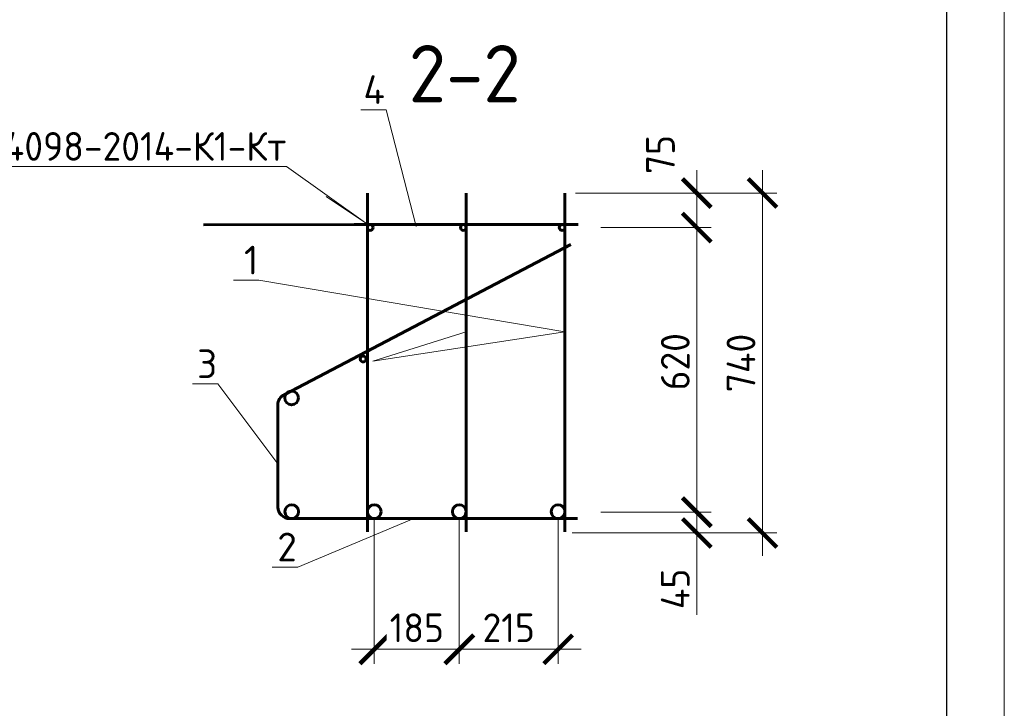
# Model space of a CAD drawing. Header units: millimetres. Extents: x 251864 to 617215, y -272865 to -46010.
# Tile 18 of 53: x 431125 to 439703, y -223995 to -217995. Entities that reach past the tile are written whole.
import ezdxf
from ezdxf import colors
from ezdxf.entities.mleader import LeaderData, LeaderLine
from ezdxf.math import Vec2, Vec3

# ---------------------------------------------------------------- set-up
doc = ezdxf.new("R2010")
doc.units = ezdxf.units.MM
doc.layers.get('Defpoints').update_dxf_attribs({"color": 140})
for name, color, linetype, lineweight in [('подоснова', 151, 'Continuous', 5), ('Размеры', 54, 'Continuous', 20), ('СО_ОСНОВНАЯ_060', 142, 'Continuous', 60), ('ТОНКИЕ', 7, 'Continuous', 9)]:
    doc.layers.add(name, color=color, linetype=linetype, lineweight=lineweight)
doc.layers.add('ТОЛСТЫЕ_ОСНОВНЫЕ', color=6, linetype='Continuous')
doc.styles.add('GOST-2.304_Type-B', font='GOST_Common.ttf')
doc.dimstyles.new('мой', dxfattribs={"dimscale": 100, "dimtxt": 2.5, "dimasz": 2.5, "dimexe": 1.25, "dimexo": 0.625, "dimtad": 1, "dimdec": 0, "dimtxsty": 'GOST-2.304_Type-B', "dimblk": 'ARCHTICK', "dimcen": 2.5, "dimdle": 2, "dimaunit": 1, "dimadec": 1, "dimazin": 2, "dimtfac": 1, "dimtdec": 0, "dimtmove": 1, "dimatfit": 3, "dimfxl": 1, "dimtfill": 1, "dimlwd": -1, "dimlwe": -1, "dimarcsym": 0})

# ---------------------------------------------------------------- blocks, each defined once
blk = doc.blocks.new('*U281')
at = {"layer": 'ТОЛСТЫЕ_ОСНОВНЫЕ', "color": 6}
blk.add_lwpolyline([(20, 5), (205, 5), (205, 292), (20, 292)], close=True, dxfattribs=at)
at = {"layer": 'ТОНКИЕ'}
blk.add_lwpolyline([(0, 0), (210, 0), (210, 297), (0, 297)], close=True, dxfattribs=at)
blk = doc.blocks.new('_None')
blk = doc.blocks.new('_ArchTick')
at = {"color": 0, "linetype": 'ByBlock', "const_width": 0.15}
blk.add_lwpolyline([(-0.5, -0.5), (0.5, 0.5)], dxfattribs=at)
blk = doc.blocks.new('*D1308')
at = {"layer": 'Defpoints', "color": 0, "ltscale": 0.1, "transparency": 16777216}
for p in [(436125.5, -222286.4), (437023.7, -222286.4), (435875.5, -222466.9)]:
    blk.add_point(p, dxfattribs=at)
at = {"layer": 'Размеры', "color": 0, "linetype": 'Continuous', "ltscale": 0.1, "transparency": 16777216}
for p, q in [((437023.7, -222666.9), (437023.7, -222086.4)), ((436188, -222286.4), (437148.7, -222286.4)), ((435938, -222466.9), (437148.7, -222466.9)), ((437023.7, -223179.4), (437023.7, -222466.9))]:
    blk.add_line(p, q, dxfattribs=at)
at = {"layer": 'Размеры', "color": 0, "ltscale": 0.1, "transparency": 16777216, "xscale": 250, "yscale": 250, "zscale": 250}
for p, rotation in [((437023.7, -222286.4), 90), ((437023.7, -222466.9), 270)]:
    blk.add_blockref('_ArchTick', p, dxfattribs=dict(at, rotation=rotation))
at = {"layer": 'Размеры', "color": 0, "ltscale": 0.1, "transparency": 16777216, "insert": (436836.2, -222954.4), "char_height": 250, "attachment_point": 5, "rotation": 90, "style": 'GOST-2.304_Type-B', "bg_fill": 3, "box_fill_scale": 1.1, "bg_fill_color": 256, "bg_fill_true_color": 13158600, "bg_fill_transparency": 0}
blk.add_mtext('45', dxfattribs=at)
blk = doc.blocks.new('*D1309')
at = {"layer": 'Defpoints', "color": 0, "ltscale": 0.1, "transparency": 16777216}
for p in [(436125.5, -219805.9), (437023.7, -219805.9), (436125.5, -222285.4)]:
    blk.add_point(p, dxfattribs=at)
at = {"layer": 'Размеры', "color": 0, "linetype": 'Continuous', "ltscale": 0.1, "transparency": 16777216}
for p, q in [((437023.7, -222485.4), (437023.7, -219605.9)), ((436188, -219805.9), (437148.7, -219805.9)), ((436188, -222285.4), (437148.7, -222285.4))]:
    blk.add_line(p, q, dxfattribs=at)
at = {"layer": 'Размеры', "color": 0, "ltscale": 0.1, "transparency": 16777216, "xscale": 250, "yscale": 250, "zscale": 250}
for p, rotation in [((437023.7, -219805.9), 90), ((437023.7, -222285.4), 270)]:
    blk.add_blockref('_ArchTick', p, dxfattribs=dict(at, rotation=rotation))
at = {"layer": 'Размеры', "color": 0, "ltscale": 0.1, "transparency": 16777216, "insert": (436836.2, -220975.2), "char_height": 250, "attachment_point": 5, "rotation": 90, "style": 'GOST-2.304_Type-B', "bg_fill": 3, "box_fill_scale": 1.1, "bg_fill_color": 256, "bg_fill_true_color": 13158600, "bg_fill_transparency": 0}
blk.add_mtext('620', dxfattribs=at)
blk = doc.blocks.new('*D1310')
at = {"layer": 'Defpoints', "color": 0, "ltscale": 0.1, "transparency": 16777216}
for p in [(435905.5, -219505.9), (437023.7, -219505.9), (436125.5, -219805.9)]:
    blk.add_point(p, dxfattribs=at)
at = {"layer": 'Размеры', "color": 0, "linetype": 'Continuous', "ltscale": 0.1, "transparency": 16777216}
for p, q in [((437023.7, -220005.9), (437023.7, -219305.9)), ((435968, -219505.9), (437148.7, -219505.9)), ((436188, -219805.9), (437148.7, -219805.9))]:
    blk.add_line(p, q, dxfattribs=at)
at = {"layer": 'Размеры', "color": 0, "ltscale": 0.1, "transparency": 16777216, "xscale": 250, "yscale": 250, "zscale": 250}
for p, rotation in [((437023.7, -219505.9), 90), ((437023.7, -219805.9), 270)]:
    blk.add_blockref('_ArchTick', p, dxfattribs=dict(at, rotation=rotation))
at = {"layer": 'Размеры', "color": 0, "ltscale": 0.1, "transparency": 16777216, "insert": (436707.5, -219170.1), "char_height": 250, "attachment_point": 5, "rotation": 90, "style": 'GOST-2.304_Type-B', "bg_fill": 3, "box_fill_scale": 1.1, "bg_fill_color": 256, "bg_fill_true_color": 13158600, "bg_fill_transparency": 0}
blk.add_mtext('75', dxfattribs=at)
blk = doc.blocks.new('*D1311')
at = {"layer": 'Defpoints', "color": 0, "ltscale": 0.1, "transparency": 16777216}
for p in [(436538.3, -219505.9), (435875.5, -222466.9), (437596.2, -222466.9)]:
    blk.add_point(p, dxfattribs=at)
at = {"layer": 'Размеры', "color": 0, "linetype": 'Continuous', "ltscale": 0.1, "transparency": 16777216}
for p, q in [((437596.2, -219305.9), (437596.2, -222666.9)), ((436600.8, -219505.9), (437721.2, -219505.9)), ((435938, -222466.9), (437721.2, -222466.9))]:
    blk.add_line(p, q, dxfattribs=at)
at = {"layer": 'Размеры', "color": 0, "ltscale": 0.1, "transparency": 16777216, "xscale": 250, "yscale": 250, "zscale": 250}
for p, rotation in [((437596.2, -219505.9), 90), ((437596.2, -222466.9), 270)]:
    blk.add_blockref('_ArchTick', p, dxfattribs=dict(at, rotation=rotation))
at = {"layer": 'Размеры', "color": 0, "ltscale": 0.1, "transparency": 16777216, "insert": (437408.7, -220986.4), "char_height": 250, "attachment_point": 5, "rotation": 90, "style": 'GOST-2.304_Type-B', "bg_fill": 3, "box_fill_scale": 1.1, "bg_fill_color": 256, "bg_fill_true_color": 13158600, "bg_fill_transparency": 0}
blk.add_mtext('740', dxfattribs=at)
blk = doc.blocks.new('*D1320')
at = {"layer": 'Defpoints', "color": 0, "ltscale": 0.1, "transparency": 16777216}
for p in [(434955, -222281.4), (435815.5, -222281.4), (434955, -223480.8)]:
    blk.add_point(p, dxfattribs=at)
at = {"layer": 'Размеры', "color": 0, "linetype": 'Continuous', "ltscale": 0.1, "transparency": 16777216}
for p, q in [((434955, -222343.9), (434955, -223605.8)), ((435815.5, -222343.9), (435815.5, -223605.8)), ((436015.5, -223480.8), (434755, -223480.8))]:
    blk.add_line(p, q, dxfattribs=at)
at = {"layer": 'Размеры', "color": 0, "ltscale": 0.1, "transparency": 16777216, "xscale": 250, "yscale": 250, "zscale": 250, "rotation": 180}
blk.add_blockref('_ArchTick', (434955, -223480.8), dxfattribs=at)
at = {"layer": 'Размеры', "color": 0, "ltscale": 0.1, "transparency": 16777216, "xscale": 250, "yscale": 250, "zscale": 250}
blk.add_blockref('_ArchTick', (435815.5, -223480.8), dxfattribs=at)
at = {"layer": 'Размеры', "color": 0, "ltscale": 0.1, "transparency": 16777216, "insert": (435385.3, -223293.3), "char_height": 250, "attachment_point": 5, "style": 'GOST-2.304_Type-B', "bg_fill": 3, "box_fill_scale": 1.1, "bg_fill_color": 256, "bg_fill_true_color": 13158600, "bg_fill_transparency": 0}
blk.add_mtext('215', dxfattribs=at)
blk = doc.blocks.new('*D1321')
at = {"layer": 'Defpoints', "color": 0, "ltscale": 0.1, "transparency": 16777216}
for p in [(434214.6, -222281.4), (434955, -222464.1), (434214.6, -223480.8)]:
    blk.add_point(p, dxfattribs=at)
at = {"layer": 'Размеры', "color": 0, "linetype": 'Continuous', "ltscale": 0.1, "transparency": 16777216}
for p, q in [((434214.6, -222343.9), (434214.6, -223605.8)), ((434955, -222526.6), (434955, -223605.8)), ((435155, -223480.8), (434014.6, -223480.8))]:
    blk.add_line(p, q, dxfattribs=at)
at = {"layer": 'Размеры', "color": 0, "ltscale": 0.1, "transparency": 16777216, "xscale": 250, "yscale": 250, "zscale": 250, "rotation": 180}
blk.add_blockref('_ArchTick', (434214.6, -223480.8), dxfattribs=at)
at = {"layer": 'Размеры', "color": 0, "ltscale": 0.1, "transparency": 16777216, "xscale": 250, "yscale": 250, "zscale": 250}
blk.add_blockref('_ArchTick', (434955, -223480.8), dxfattribs=at)
at = {"layer": 'Размеры', "color": 0, "ltscale": 0.1, "transparency": 16777216, "insert": (434584.8, -223293.3), "char_height": 250, "attachment_point": 5, "style": 'GOST-2.304_Type-B', "bg_fill": 3, "box_fill_scale": 1.1, "bg_fill_color": 256, "bg_fill_true_color": 13158600, "bg_fill_transparency": 0}
blk.add_mtext('185', dxfattribs=at)

msp = doc.modelspace()

# ---------------------------------------------------------------- linework, layer by layer
at = {"layer": 'подоснова', "ltscale": 0.3}
msp.add_line((434154.7, -219777.7), (433794.4, -219536.6), dxfattribs=at)
at = {"layer": 'Размеры'}
msp.add_line((434039.6, -219780.9), (433499.6, -219780.9), dxfattribs=at)
at = {"layer": 'СО_ОСНОВНАЯ_060', "ltscale": 100}
msp.add_line((433375.5, -222241.8), (433374.3, -221350.8), dxfattribs=at)
for points in [[(434154.6, -219505.9), (434154.6, -222455.9)], [(435015, -219505.9), (435015, -222455.9)], [(435875.5, -219505.9), (435875.5, -222455.9)], [(435990.5, -219780.9), (434039.6, -219780.9)], [(435984.6, -222341.8), (434033.7, -222341.8)]]:
    msp.add_lwpolyline(points, dxfattribs=at)
for centre, radius in [((434179.6, -219805.9), 25), ((434990, -219805.9), 25), ((435850.5, -219805.9), 25), ((434117.5, -220951.6), 25.8), ((433494.3, -221290.9), 60), ((433495.5, -222281.4), 60), ((434214.6, -222281.4), 60), ((434955, -222281.4), 60), ((435815.5, -222281.4), 60)]:
    msp.add_circle(centre, radius, dxfattribs=at)
for centre, start, end in [((433474.3, -221350.8), 117.63964, 180), ((433475.5, -222241.8), 180, 270)]:
    msp.add_arc(centre, 100, start, end, dxfattribs=at)

# ---------------------------------------------------------------- block references
at = {"xscale": 100, "yscale": 100, "zscale": 100}
msp.add_blockref('*U281', (418702.6, -238930.6), dxfattribs=at)

# ---------------------------------------------------------------- texts
at = {"layer": 'Размеры', "insert": (435002.1, -218465.6), "char_height": 500, "attachment_point": 5, "style": 'GOST-2.304_Type-B'}
msp.add_mtext_dynamic_manual_height_columns('2-2', width=15225.227, gutter_width=15, heights=[0], dxfattribs=at)

# ---------------------------------------------------------------- leaders
at = {"layer": 'подоснова'}
ml = msp.add_multileader_mtext('Standard', dxfattribs=at)
ml.set_content('{\\fISOCPEUR|b0|i0|c204|p34;4}', color=256, style='GOST-2.304_Type-B')
ml.set_leader_properties(color=256, linetype='ByLayer', lineweight=15)
ml.set_arrow_properties(name='NONE')
ml.build(insert=Vec2(0, 0))
ml.multileader.update_dxf_attribs({"text_left_attachment_type": 6, "text_right_attachment_type": 6, "dogleg_length": 10, "arrow_head_size": 18})
ctx = ml.context
ctx.base_point, ctx.char_height, ctx.arrow_head_size, ctx.landing_gap_size, ctx.plane_origin = Vec3(434118.2, -218779.2), 250, 18, 20, Vec3(440831, -219251.9)
ctx.left_attachment, ctx.right_attachment, ctx.text_align_type = 6, 6, 1
notes = []
notes.append((ctx, [(0, (1, 1, 0), (434318.2, -218779.2), (-1, 0), 10, [(1, [(434579.7, -219796.8)], 0, [])])]))
ctx.mtext.insert, ctx.mtext.width, ctx.mtext.alignment, ctx.mtext.flow_direction = Vec3(434213.2, -218479.2), 3036.308, 2, 5
at = {"layer": 'подоснова', "ltscale": 0.3}
ml = msp.add_multileader_mtext('Standard', dxfattribs=at)
ml.set_content('ГОСТ 14098-2014-К1-Кт', color=256, style='GOST-2.304_Type-B')
ml.set_leader_properties(color=256, linetype='ByLayer', lineweight=15)
ml.set_arrow_properties(name='NONE')
ml.build(insert=Vec2(0, 0))
ml.multileader.update_dxf_attribs({"text_left_attachment_type": 6, "text_right_attachment_type": 6, "dogleg_length": 0.1, "arrow_head_size": 0.18})
ctx = ml.context
ctx.base_point, ctx.char_height, ctx.arrow_head_size, ctx.landing_gap_size, ctx.plane_origin = Vec3(429862.6, -219274.1), 250, 0.18, 0.2, Vec3(429271, -218522.3)
ctx.left_attachment, ctx.right_attachment, ctx.text_align_type = 6, 6, 2
notes.append((ctx, [(1, (1, 1, 0), (433448.7, -219274.1), (-1, 0), 0.1, [(0, [(434157, -219779.5)], 0, [])])]))
ctx.mtext.insert, ctx.mtext.alignment, ctx.mtext.flow_direction = Vec3(433448.4, -218974.1), 3, 5
at = {"layer": 'подоснова'}
ml = msp.add_multileader_mtext('Standard', dxfattribs=at)
ml.set_content('{\\fISOCPEUR|b0|i0|c204|p34;1}', color=256, style='GOST-2.304_Type-B')
ml.set_leader_properties(color=256, linetype='ByLayer', lineweight=15)
ml.set_arrow_properties(name='NONE')
ml.build(insert=Vec2(0, 0))
ml.multileader.update_dxf_attribs({"text_left_attachment_type": 6, "text_right_attachment_type": 6, "dogleg_length": 10, "arrow_head_size": 18})
ctx = ml.context
ctx.base_point, ctx.char_height, ctx.arrow_head_size, ctx.landing_gap_size, ctx.plane_origin = Vec3(433084.1, -220264.5), 250, 18, 20, Vec3(439721.9, -220737.2)
ctx.left_attachment, ctx.right_attachment, ctx.text_align_type = 6, 6, 1
notes.append((ctx, [(0, (1, 1, 0), (433209.1, -220264.5), (-1, 0), 10, [(0, [(435022.1, -220710.6), (434202.1, -220970.7), (435875.5, -220715.4)], 0, [])])]))
ctx.mtext.insert, ctx.mtext.width, ctx.mtext.alignment, ctx.mtext.flow_direction = Vec3(433141.6, -219964.5), 3036.308, 2, 5
ml = msp.add_multileader_mtext('Standard', dxfattribs=at)
ml.set_content('{\\fISOCPEUR|b0|i0|c0|p34;3}', color=256, style='GOST-2.304_Type-B')
ml.set_leader_properties(color=256, linetype='ByLayer', lineweight=15)
ml.set_arrow_properties(name='NONE')
ml.build(insert=Vec2(0, 0))
ml.multileader.update_dxf_attribs({"text_left_attachment_type": 6, "text_right_attachment_type": 6, "dogleg_length": 10, "arrow_head_size": 18})
ctx = ml.context
ctx.base_point, ctx.char_height, ctx.arrow_head_size, ctx.landing_gap_size, ctx.plane_origin = Vec3(432675.7, -221167.8), 250, 18, 20, Vec3(439363.5, -221640.5)
ctx.left_attachment, ctx.right_attachment, ctx.text_align_type = 6, 6, 1
notes.append((ctx, [(0, (1, 1, 0), (432850.7, -221167.8), (-1, 0), 10, [(1, [(433375, -221864.8)], 0, [])])]))
ctx.mtext.insert, ctx.mtext.width, ctx.mtext.alignment, ctx.mtext.flow_direction = Vec3(432758.2, -220867.8), 3036.308, 2, 5
ml = msp.add_multileader_mtext('Standard', dxfattribs=at)
ml.set_content('{\\fISOCPEUR|b0|i0|c204|p34;2}', color=256, style='GOST-2.304_Type-B')
ml.set_leader_properties(color=256, linetype='ByLayer', lineweight=15)
ml.set_arrow_properties(name='NONE')
ml.build(insert=Vec2(0, 0))
ml.multileader.update_dxf_attribs({"text_left_attachment_type": 6, "text_right_attachment_type": 6, "dogleg_length": 10, "arrow_head_size": 18})
ctx = ml.context
ctx.base_point, ctx.char_height, ctx.arrow_head_size, ctx.landing_gap_size, ctx.plane_origin = Vec3(433372.1, -222764.3), 250, 18, 20, Vec3(440059.8, -223237)
ctx.left_attachment, ctx.right_attachment, ctx.text_align_type = 6, 6, 1
notes.append((ctx, [(0, (1, 1, 0), (433547.1, -222764.3), (-1, 0), 10, [(1, [(434559.9, -222341.8)], 0, [])])]))
ctx.mtext.insert, ctx.mtext.width, ctx.mtext.alignment, ctx.mtext.flow_direction = Vec3(433454.6, -222464.3), 3036.308, 2, 5
for ctx, leaders in notes:
    for number, flags, end, landing, length, lines in leaders:
        leader = LeaderData()
        leader.index, (leader.has_last_leader_line, leader.has_dogleg_vector, leader.attachment_direction) = number, flags
        leader.last_leader_point, leader.dogleg_vector, leader.dogleg_length = Vec3(end), Vec3(landing), length
        for number, points, colour, breaks in lines:
            line = LeaderLine()
            line.index, line.vertices, line.color, line.breaks = number, Vec3.list(points), colors.encode_raw_color(colour), breaks
            leader.lines.append(line)
        ctx.leaders.append(leader)

# ---------------------------------------------------------------- next in the draw order: dimensions: what is measured, and where the dimension line sits
at = {"layer": 'Размеры', "ltscale": 0.1}
dim = msp.add_linear_dim(base=(437023.7, -222286.4), p1=(435875.5, -222466.9), p2=(436125.5, -222286.4), angle=90, dimstyle='мой', override={"dimlfac": 0.25}, dxfattribs=at)
dim.commit()
dim.dimension.update_dxf_attribs({"geometry": '*D1308', "text_midpoint": (437195.3, -222954.4), "dimtype": 160})

# ---------------------------------------------------------------- next in the draw order: dimensions: what is measured, and where the dimension line sits
dim = msp.add_linear_dim(base=(437023.7, -219805.9), p1=(436125.5, -222285.4), p2=(436125.5, -219805.9), angle=90, dimstyle='мой', override={"dimlfac": 0.25}, dxfattribs=at)
dim.commit()
dim.dimension.update_dxf_attribs({"geometry": '*D1309', "text_midpoint": (437023.7, -220975.2), "dimtype": 160})

# ---------------------------------------------------------------- next in the draw order: dimensions: what is measured, and where the dimension line sits
dim = msp.add_linear_dim(base=(437023.7, -219505.9), p1=(436125.5, -219805.9), p2=(435905.5, -219505.9), angle=90, dimstyle='мой', override={"dimlfac": 0.25}, dxfattribs=at)
dim.commit()
dim.dimension.update_dxf_attribs({"geometry": '*D1310', "text_midpoint": (436895, -219170.1), "dimtype": 160})

# ---------------------------------------------------------------- next in the draw order: dimensions: what is measured, and where the dimension line sits
dim = msp.add_linear_dim(base=(437596.2, -222466.9), p1=(436538.3, -219505.9), p2=(435875.5, -222466.9), angle=90, dimstyle='мой', override={"dimlfac": 0.25}, dxfattribs=at)
dim.commit()
dim.dimension.update_dxf_attribs({"geometry": '*D1311', "text_midpoint": (437408.7, -220986.4)})

# ---------------------------------------------------------------- next in the draw order: linework, layer by layer
at = {"layer": 'СО_ОСНОВНАЯ_060', "ltscale": 100}
msp.add_line((433428, -221262.2), (435925.6, -219954.2), dxfattribs=at)
msp.add_lwpolyline([(435869.6, -219780.9), (432725.5, -219781.1)], dxfattribs=at)

# ---------------------------------------------------------------- next in the draw order: dimensions: what is measured, and where the dimension line sits
at = {"layer": 'Размеры', "ltscale": 0.1}
dim = msp.add_linear_dim(base=(434955, -223480.8), p1=(435815.5, -222281.4), p2=(434955, -222281.4), dimstyle='мой', override={"dimlfac": 0.25}, dxfattribs=at)
dim.commit()
dim.dimension.update_dxf_attribs({"geometry": '*D1320', "text_midpoint": (435385.3, -223293.3)})

# ---------------------------------------------------------------- next in the draw order: dimensions: what is measured, and where the dimension line sits
dim = msp.add_linear_dim(base=(434214.6, -223480.8), p1=(434955, -222464.1), p2=(434214.6, -222281.4), dimstyle='мой', override={"dimlfac": 0.25}, dxfattribs=at)
dim.commit()
dim.dimension.update_dxf_attribs({"geometry": '*D1321', "text_midpoint": (434584.8, -223293.3)})

# ---------------------------------------------------------------- next in the draw order: linework, layer by layer
at = {"layer": 'СО_ОСНОВНАЯ_060', "ltscale": 100}
msp.add_line((435984.6, -222341.8), (433475.5, -222341.8), dxfattribs=at)

doc.saveas('drawing.dxf')
